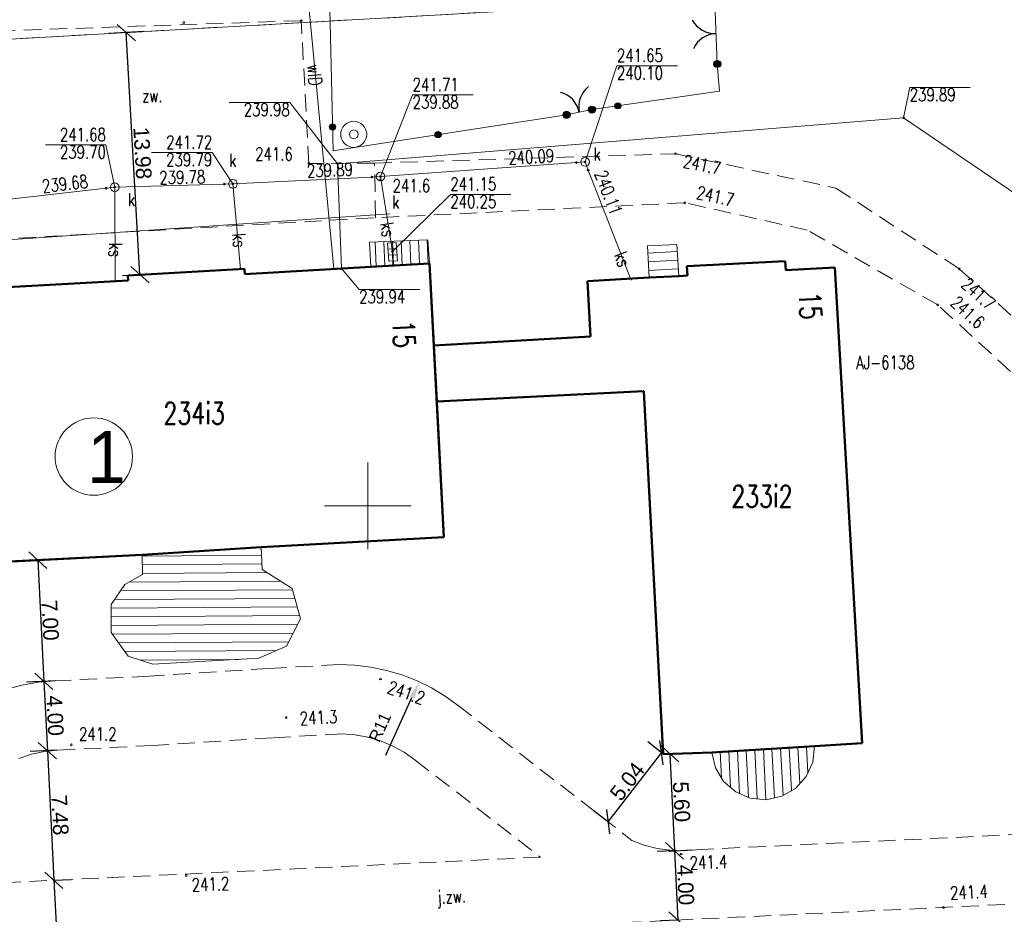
# Model space of a CAD drawing. Extents: x 7467820 to 7468185, y 5637184 to 5637332.
# Tile 4 of 7: x 7467912 to 7467968, y 5637226 to 5637278. Entities that reach past the tile are written whole.
import ezdxf
from ezdxf.enums import TextEntityAlignment as Align

# ---------------------------------------------------------------- set-up
doc = ezdxf.new("R2010")
doc.units = 0
doc.header["$MEASUREMENT"] = 0
for name, pattern in [('0', [1.5, 1, -0.5]), ('1002', [0]), ('1003', [0]), ('10303', [0]), ('1104', [0]), ('1107', [0]), ('1308', [0]), ('3901', [0])]:
    doc.linetypes.add(name, pattern=pattern)
for name, color, linetype in [('BDZ_ObiektZwiazanyZKomunikacja', 7, 'Continuous'), ('EGB_Budynek', 7, 'Continuous'), ('EGB_DzialkaEwidencyjna', 98, 'Continuous'), ('EGB_ObiektTrwaleZwiazanyZBudynk', 7, 'Continuous'), ('nowadroga', 7, '0'), ('uzytki', 98, '0')]:
    doc.layers.add(name, color=color, linetype=linetype)
for name, color, linetype, lineweight in [('BDZ_PunktOOkreslonejWysokosci', 7, 'Continuous', 15), ('drgr', 7, '0', 15), ('drzwir', 7, '0', 15), ('GES_PrzewodKanalizacyjny', 18, 'Continuous', 15), ('GES_PrzewodWodociagowy', 7, 'Continuous', 15), ('GES_PunktOOkreslonejWysokosci', 7, 'Continuous', 15), ('GES_UrzadzenieTechniczneZwiazan', 7, 'Continuous', 15), ('krzyze', 7, 'Continuous', 15), ('OS_PunktOsnowyWysokosciowej', 7, 'Continuous', 15), ('rzedne', 7, 'Continuous', 15), ('rzedne2', 7, 'Continuous', 15)]:
    doc.layers.add(name, color=color, linetype=linetype, lineweight=lineweight)
doc.styles.add('STYL_ARIAL', font='simplex', dxfattribs={"width": 0.75, "oblique": 0.1})
doc.dimstyles.new('1 10', dxfattribs={"dimtxt": 0.7, "dimasz": 1, "dimexe": 1, "dimexo": 0.625, "dimtad": 1, "dimtxsty": 'Standard', "dimcen": 2.5, "dimadec": 0, "dimazin": 0, "dimtfac": 1, "dimtmove": 0, "dimatfit": 3, "dimfxl": 1, "dimfxlon": 1, "dimarcsym": 0})
doc.dimstyles.get("Standard").update_dxf_attribs({"dimtxt": 0.9, "dimasz": 1, "dimexe": 1, "dimexo": 0.0625, "dimgap": 0.09, "dimtad": 1, "dimzin": 0, "dimdsep": 46, "dimtxsty": 'Standard', "dimblk": 'OBLIQUE', "dimcen": 0.09, "dimadec": 0, "dimazin": 0, "dimtfac": 1, "dimtofl": 0, "dimtmove": 0, "dimatfit": 3, "dimfxl": 1, "dimfxlon": 1, "dimtolj": 1, "dimtzin": 0, "dimarcsym": 0})

# ---------------------------------------------------------------- blocks, each defined once
blk = doc.blocks.new('KOGR')
at = {"color": 0}
for radius in [0.2, 0.18, 0.16, 0.14, 0.12, 0.1, 0.08, 0.06, 0.04, 0.02]:
    blk.add_circle((0, 0), radius, dxfattribs=at)
blk = doc.blocks.new('905')
at = {"color": 0}
for centre, start, end in [((-1.5, 0), 0, 63.2606), ((1.5, 0), 116.7394, 180)]:
    blk.add_arc(centre, 1.5, start, end, dxfattribs=at)
blk = doc.blocks.new('801')
at = {"color": 0}
blk.add_circle((0, 0), 0.05, dxfattribs=at)
blk = doc.blocks.new('907')
at = {"color": 0}
for radius in [0.75, 0.25]:
    blk.add_circle((0, 0), radius, dxfattribs=at)
blk = doc.blocks.new('722')
at = {"color": 0}
blk.add_circle((0, 0), 0.25, dxfattribs=at)
blk = doc.blocks.new('509')
at = {"color": 0}
for p, q in [((-0.5, -0.25), (-0.5, 0.25)), ((-0.5, 0.25), (0.55, 0.25)), ((-0.15, 0.25), (-0.15, -0.25)), ((0.2, 0.25), (0.2, -0.25)), ((0.55, 0.25), (0.55, -0.25)), ((0.55, -0.25), (-0.5, -0.25))]:
    blk.add_line(p, q, dxfattribs=at)
blk = doc.blocks.new('622')
at = {"color": 0}
for radius in [0.05, 0.045, 0.04, 0.035, 0.03, 0.025, 0.02, 0.015, 0.01, 0.005]:
    blk.add_circle((0, 0), radius, dxfattribs=at)
blk = doc.blocks.new('621')
at = {"color": 0}
for radius in [0.05, 0.045, 0.04, 0.035, 0.03, 0.025, 0.02, 0.015, 0.01, 0.005]:
    blk.add_circle((0, 0), radius, dxfattribs=at)
blk = doc.blocks.new('_Oblique')
at = {"color": 0, "linetype": 'ByBlock', "lineweight": -2}
blk.add_line((-0.5, -0.5), (0.5, 0.5), dxfattribs=at)
blk = doc.blocks.new('*D306')
at = {"color": 0, "linetype": 'ByBlock', "lineweight": -2, "transparency": 16777216}
for p, q in [((7467948.82, 5637235.683), (7467950.135, 5637235.746)), ((7467949.136, 5637235.698), (7467949.402, 5637230.102)), ((7467949.086, 5637230.087), (7467950.401, 5637230.15))]:
    blk.add_line(p, q, dxfattribs=at)
at = {"layer": 'Defpoints', "color": 0, "linetype": 'ByBlock', "transparency": 16777216}
for p in [(7467948.757, 5637235.68), (7467949.024, 5637230.084), (7467949.402, 5637230.102)]:
    blk.add_point(p, dxfattribs=at)
at = {"color": 0, "linetype": 'ByBlock', "lineweight": -2, "transparency": 16777216}
for p, rotation in [((7467949.136, 5637235.698), 92.72503060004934), ((7467949.402, 5637230.102), 272.7250306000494)]:
    blk.add_blockref('_Oblique', p, dxfattribs=dict(at, rotation=rotation))
at = {"color": 0, "linetype": 'ByBlock', "lineweight": 9, "transparency": 16777216, "insert": (7467949.809, 5637232.926), "char_height": 0.9, "attachment_point": 5, "rotation": 272.725}
blk.add_mtext('\\A1;5.60', dxfattribs=at)
blk = doc.blocks.new('*D311')
at = {"color": 0, "linetype": 'ByBlock', "lineweight": -2, "transparency": 16777216}
for p, q in [((7467948.708, 5637235.718), (7467947.863, 5637236.374)), ((7467948.653, 5637235.761), (7467945.562, 5637231.776)), ((7467945.617, 5637231.733), (7467944.772, 5637232.389))]:
    blk.add_line(p, q, dxfattribs=at)
at = {"layer": 'Defpoints', "color": 0, "linetype": 'ByBlock', "transparency": 16777216}
for p in [(7467948.757, 5637235.68), (7467945.562, 5637231.776), (7467945.667, 5637231.695)]:
    blk.add_point(p, dxfattribs=at)
at = {"color": 0, "linetype": 'ByBlock', "lineweight": -2, "transparency": 16777216}
for p, rotation in [((7467948.653, 5637235.761), 52.20180995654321), ((7467945.562, 5637231.776), 232.2018099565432)]:
    blk.add_blockref('_Oblique', p, dxfattribs=dict(at, rotation=rotation))
at = {"color": 0, "linetype": 'ByBlock', "lineweight": 9, "transparency": 16777216, "insert": (7467946.681, 5637234.1), "char_height": 0.9, "attachment_point": 5, "rotation": 52.2018}
blk.add_mtext('\\A1;5.04', dxfattribs=at)
blk = doc.blocks.new('*D313')
at = {"color": 0, "linetype": 'ByBlock', "lineweight": -2, "transparency": 16777216}
blk.add_line((7467910.267, 5637233.945), (7467908.045, 5637236.841), dxfattribs=at)
at = {"color": 0, "linetype": 'ByBlock', "transparency": 16777216}
blk.add_solid([(7467908.177, 5637236.942), (7467907.913, 5637236.739), (7467907.436, 5637237.634)], dxfattribs=at)
at = {"layer": 'Defpoints', "color": 0, "linetype": 'ByBlock', "transparency": 16777216}
for p in [(7467907.436, 5637237.634), (7467914.134, 5637228.908)]:
    blk.add_point(p, dxfattribs=at)
at = {"color": 0, "linetype": 'ByBlock', "lineweight": 9, "transparency": 16777216, "insert": (7467910.234, 5637235.59), "char_height": 0.7, "attachment_point": 5, "rotation": 307.51}
blk.add_mtext('R11', dxfattribs=at)
blk = doc.blocks.new('*D298')
at = {"color": 0, "linetype": 'ByBlock', "lineweight": -2, "transparency": 16777216}
blk.add_line((7467932.749, 5637235.616), (7467934.265, 5637238.936), dxfattribs=at)
at = {"color": 0, "linetype": 'ByBlock', "transparency": 16777216}
blk.add_solid([(7467934.114, 5637239.005), (7467934.417, 5637238.867), (7467934.681, 5637239.846)], dxfattribs=at)
at = {"layer": 'Defpoints', "color": 0, "linetype": 'ByBlock', "transparency": 16777216}
for p in [(7467934.681, 5637239.846), (7467930.111, 5637229.84)]:
    blk.add_point(p, dxfattribs=at)
at = {"color": 0, "linetype": 'ByBlock', "lineweight": 9, "transparency": 16777216, "insert": (7467932.413, 5637237.226), "char_height": 0.7, "attachment_point": 5, "rotation": 65.4558}
blk.add_mtext('R11', dxfattribs=at)
blk = doc.blocks.new('*D299')
at = {"color": 0, "linetype": 'ByBlock', "lineweight": -2, "transparency": 16777216}
for p, q in [((7467949.402, 5637230.102), (7467948.403, 5637230.055)), ((7467949.402, 5637230.102), (7467949.593, 5637226.108)), ((7467949.593, 5637226.108), (7467948.594, 5637226.06))]:
    blk.add_line(p, q, dxfattribs=at)
at = {"layer": 'Defpoints', "color": 0, "linetype": 'ByBlock', "transparency": 16777216}
for p in [(7467949.402, 5637230.102), (7467949.593, 5637226.108), (7467949.593, 5637226.108)]:
    blk.add_point(p, dxfattribs=at)
at = {"color": 0, "linetype": 'ByBlock', "lineweight": -2, "transparency": 16777216}
for p, rotation in [((7467949.402, 5637230.102), 92.72503058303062), ((7467949.593, 5637226.108), 272.7250305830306)]:
    blk.add_blockref('_Oblique', p, dxfattribs=dict(at, rotation=rotation))
at = {"color": 0, "linetype": 'ByBlock', "lineweight": 9, "transparency": 16777216, "insert": (7467950.037, 5637228.131), "char_height": 0.9, "attachment_point": 5, "rotation": 272.725}
blk.add_mtext('\\A1;4.00', dxfattribs=at)
blk = doc.blocks.new('*D314')
at = {"color": 0, "linetype": 'ByBlock', "lineweight": -2, "transparency": 16777216}
for p, q in [((7467913.365, 5637246.892), (7467911.688, 5637246.808)), ((7467912.687, 5637246.858), (7467913.038, 5637239.867)), ((7467913.716, 5637239.901), (7467912.039, 5637239.817))]:
    blk.add_line(p, q, dxfattribs=at)
at = {"layer": 'Defpoints', "color": 0, "linetype": 'ByBlock', "transparency": 16777216}
for p in [(7467913.427, 5637246.895), (7467913.038, 5637239.867), (7467913.778, 5637239.904)]:
    blk.add_point(p, dxfattribs=at)
at = {"color": 0, "linetype": 'ByBlock', "lineweight": -2, "transparency": 16777216}
for p, rotation in [((7467912.687, 5637246.858), 92.87322953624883), ((7467913.038, 5637239.867), 272.8732295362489)]:
    blk.add_blockref('_Oblique', p, dxfattribs=dict(at, rotation=rotation))
at = {"color": 0, "linetype": 'ByBlock', "lineweight": 9, "transparency": 16777216, "insert": (7467913.402, 5637243.389), "char_height": 0.9, "attachment_point": 5, "rotation": 272.8732}
blk.add_mtext('\\A1;7.00', dxfattribs=at)
blk = doc.blocks.new('*D300')
at = {"color": 0, "linetype": 'ByBlock', "lineweight": -2, "transparency": 16777216}
for p, q in [((7467913.716, 5637239.901), (7467912.039, 5637239.817)), ((7467913.038, 5637239.867), (7467913.238, 5637235.872)), ((7467913.783, 5637235.899), (7467912.24, 5637235.822))]:
    blk.add_line(p, q, dxfattribs=at)
at = {"layer": 'Defpoints', "color": 0, "linetype": 'ByBlock', "transparency": 16777216}
for p in [(7467913.778, 5637239.904), (7467913.238, 5637235.872), (7467913.845, 5637235.902)]:
    blk.add_point(p, dxfattribs=at)
at = {"color": 0, "linetype": 'ByBlock', "lineweight": -2, "transparency": 16777216}
for p, rotation in [((7467913.038, 5637239.867), 92.87322953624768), ((7467913.238, 5637235.872), 272.8732295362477)]:
    blk.add_blockref('_Oblique', p, dxfattribs=dict(at, rotation=rotation))
at = {"color": 0, "linetype": 'ByBlock', "lineweight": 9, "transparency": 16777216, "insert": (7467913.678, 5637237.896), "char_height": 0.9, "attachment_point": 5, "rotation": 272.8732}
blk.add_mtext('\\A1;4.00', dxfattribs=at)
blk = doc.blocks.new('*D301')
at = {"color": 0, "linetype": 'ByBlock', "lineweight": -2, "transparency": 16777216}
for p, q in [((7467913.783, 5637235.899), (7467912.24, 5637235.822)), ((7467913.238, 5637235.872), (7467913.614, 5637228.399)), ((7467913.614, 5637228.399), (7467914.612, 5637228.449))]:
    blk.add_line(p, q, dxfattribs=at)
at = {"layer": 'Defpoints', "color": 0, "linetype": 'ByBlock', "transparency": 16777216}
for p in [(7467913.845, 5637235.902), (7467913.58, 5637228.397), (7467913.614, 5637228.399)]:
    blk.add_point(p, dxfattribs=at)
at = {"color": 0, "linetype": 'ByBlock', "lineweight": -2, "transparency": 16777216}
for p, rotation in [((7467913.238, 5637235.872), 92.87322953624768), ((7467913.614, 5637228.399), 272.8732295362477)]:
    blk.add_blockref('_Oblique', p, dxfattribs=dict(at, rotation=rotation))
at = {"color": 0, "linetype": 'ByBlock', "lineweight": 9, "transparency": 16777216, "insert": (7467913.965, 5637232.162), "char_height": 0.9, "attachment_point": 5, "rotation": 272.8732}
blk.add_mtext('\\A1;7.48', dxfattribs=at)
blk = doc.blocks.new('*D302')
at = {"color": 0, "linetype": 'ByBlock', "lineweight": -2, "transparency": 16777216}
for p, q in [((7467913.614, 5637228.399), (7467914.612, 5637228.449)), ((7467913.614, 5637228.399), (7467914.416, 5637212.415)), ((7467915.414, 5637212.466), (7467913.417, 5637212.365))]:
    blk.add_line(p, q, dxfattribs=at)
at = {"layer": 'Defpoints', "color": 0, "linetype": 'ByBlock', "transparency": 16777216}
for p in [(7467913.58, 5637228.397), (7467914.416, 5637212.415), (7467916.083, 5637212.499)]:
    blk.add_point(p, dxfattribs=at)
at = {"color": 0, "linetype": 'ByBlock', "lineweight": -2, "transparency": 16777216}
for p, rotation in [((7467913.614, 5637228.399), 92.87322953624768), ((7467914.416, 5637212.415), 272.8732295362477)]:
    blk.add_blockref('_Oblique', p, dxfattribs=dict(at, rotation=rotation))
at = {"color": 0, "linetype": 'ByBlock', "lineweight": 9, "transparency": 16777216, "insert": (7467914.484, 5637221.82), "char_height": 0.9, "attachment_point": 5, "rotation": 272.8732}
blk.add_mtext('\\A1;16.00', dxfattribs=at)
blk = doc.blocks.new('*D315')
at = {"color": 0, "linetype": 'ByBlock', "lineweight": -2, "transparency": 16777216}
for p, q in [((7467918.789, 5637277.338), (7467916.792, 5637277.225)), ((7467918.579, 5637263.319), (7467917.79, 5637277.281)), ((7467919.577, 5637263.376), (7467917.58, 5637263.263))]:
    blk.add_line(p, q, dxfattribs=at)
at = {"layer": 'Defpoints', "color": 0, "linetype": 'ByBlock', "transparency": 16777216}
for p in [(7467917.79, 5637277.281), (7467920.459, 5637277.432), (7467921.247, 5637263.47)]:
    blk.add_point(p, dxfattribs=at)
at = {"color": 0, "linetype": 'ByBlock', "lineweight": -2, "transparency": 16777216}
for p, rotation in [((7467917.79, 5637277.281), 93.2319297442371), ((7467918.579, 5637263.319), 273.2319297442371)]:
    blk.add_blockref('_Oblique', p, dxfattribs=dict(at, rotation=rotation))
at = {"color": 0, "linetype": 'ByBlock', "lineweight": 9, "transparency": 16777216, "insert": (7467918.724, 5637270.331), "char_height": 0.9, "attachment_point": 5, "rotation": 273.2319}
blk.add_mtext('\\A1;13.98', dxfattribs=at)

msp = doc.modelspace()

# ---------------------------------------------------------------- linework, layer by layer
at = {"color": 1, "linetype": 'ByBlock', "lineweight": 15}
msp.add_circle((7467915.916, 5637252.832), 2.233, dxfattribs=at)
at = {"layer": 'BDZ_ObiektZwiazanyZKomunikacja', "color": 7, "linetype": '3901', "lineweight": 18}
for p, q in [((7467929.541, 5637277.864), (7467929.385, 5637284.616)), ((7467929.711, 5637270.465), (7467929.541, 5637277.864)), ((7467951.867, 5637275.469), (7467951.999, 5637273.899)), ((7467951.999, 5637273.899), (7467944.64, 5637272.841)), ((7467943.18, 5637272.539), (7467929.711, 5637270.465))]:
    msp.add_line(p, q, dxfattribs=at)
at = {"layer": 'BDZ_ObiektZwiazanyZKomunikacja', "color": 7, "linetype": '10303', "lineweight": 18}
for p, q in [((7467951.733, 5637278.989), (7467951.867, 5637275.469)), ((7467944.64, 5637272.841), (7467943.18, 5637272.539))]:
    msp.add_line(p, q, dxfattribs=at)
at = {"layer": 'BDZ_ObiektZwiazanyZKomunikacja', "color": 7}
for centre, radius in [((7467946.135, 5637273.056), 0.175), ((7467946.135, 5637273.056), 0.158), ((7467946.135, 5637273.056), 0.14), ((7467946.135, 5637273.056), 0.122), ((7467946.135, 5637273.056), 0.105), ((7467946.135, 5637273.056), 0.0875), ((7467946.135, 5637273.056), 0.07), ((7467946.135, 5637273.056), 0.0525), ((7467946.135, 5637273.056), 0.035), ((7467929.68, 5637271.837), 0.175), ((7467929.68, 5637271.837), 0.158), ((7467929.68, 5637271.837), 0.14), ((7467929.68, 5637271.837), 0.122), ((7467929.68, 5637271.837), 0.105), ((7467929.68, 5637271.837), 0.0875), ((7467929.68, 5637271.837), 0.07), ((7467929.68, 5637271.837), 0.0525), ((7467929.68, 5637271.837), 0.035), ((7467935.767, 5637271.398), 0.175), ((7467935.767, 5637271.398), 0.158), ((7467935.767, 5637271.398), 0.14), ((7467935.767, 5637271.398), 0.122), ((7467935.767, 5637271.398), 0.105), ((7467935.767, 5637271.398), 0.0875), ((7467935.767, 5637271.398), 0.07), ((7467935.767, 5637271.398), 0.0525), ((7467935.767, 5637271.398), 0.035)]:
    msp.add_circle(centre, radius, dxfattribs=at)
at = {"layer": 'drgr', "color": 7, "linetype": '0', "lineweight": 18}
for p, q in [((7467932.104, 5637269.753), (7467949.463, 5637270.296)), ((7467949.463, 5637270.296), (7467949.463, 5637270.296)), ((7467949.463, 5637270.296), (7467958.707, 5637268.314)), ((7467932.159, 5637266.605), (7467932.104, 5637269.753)), ((7467958.707, 5637268.314), (7467965.827, 5637263.656)), ((7467950, 5637267.465), (7467932.159, 5637266.605)), ((7467957.05, 5637265.891), (7467950, 5637267.465)), ((7467964.578, 5637261.579), (7467957.05, 5637265.891)), ((7467965.827, 5637263.656), (7467982.854, 5637248.351)), ((7467980.981, 5637246.631), (7467964.578, 5637261.579))]:
    msp.add_line(p, q, dxfattribs=at)
at = {"layer": 'drzwir', "color": 7, "linetype": '0', "lineweight": 18}
for p, q in [((7467927.876, 5637277.966), (7467910.426, 5637277.375)), ((7467928.322, 5637269.727), (7467927.876, 5637277.966)), ((7467932.104, 5637269.753), (7467928.322, 5637269.727)), ((7467908.589, 5637265.256), (7467932.159, 5637266.605))]:
    msp.add_line(p, q, dxfattribs=at)
at = {"layer": 'EGB_Budynek', "color": 7, "linetype": '1003', "lineweight": 50}
for p, q in [((7467931.887, 5637263.77), (7467935.277, 5637263.96)), ((7467935.277, 5637263.96), (7467935.697, 5637256)), ((7467950.117, 5637263.82), (7467955.787, 5637264.1)), ((7467955.787, 5637264.1), (7467955.817, 5637263.58)), ((7467917.887, 5637263.28), (7467924.607, 5637263.66)), ((7467924.607, 5637263.66), (7467924.617, 5637263.36)), ((7467924.617, 5637263.36), (7467931.887, 5637263.77)), ((7467950.147, 5637263.27), (7467950.117, 5637263.82)), ((7467955.817, 5637263.58), (7467958.647, 5637263.74)), ((7467958.647, 5637263.74), (7467960.227, 5637236.3)), ((7467907.297, 5637262.39), (7467917.897, 5637262.99)), ((7467917.897, 5637262.99), (7467917.887, 5637263.28)), ((7467944.377, 5637262.95), (7467947.947, 5637263.15)), ((7467944.557, 5637259.76), (7467944.377, 5637262.95)), ((7467947.947, 5637263.15), (7467949.647, 5637263.24)), ((7467949.647, 5637263.24), (7467950.147, 5637263.27)), ((7467935.527, 5637259.23), (7467944.557, 5637259.76)), ((7467935.697, 5637256), (7467935.527, 5637259.23)), ((7467947.627, 5637256.6), (7467935.697, 5637256)), ((7467948.757, 5637235.68), (7467947.627, 5637256.6)), ((7467935.697, 5637256), (7467936.107, 5637248.19)), ((7467936.107, 5637248.19), (7467925.567, 5637247.6)), ((7467925.567, 5637247.6), (7467918.707, 5637247.16)), ((7467918.707, 5637247.16), (7467908.147, 5637246.63)), ((7467957.467, 5637236.13), (7467951.547, 5637235.77)), ((7467960.227, 5637236.3), (7467957.467, 5637236.13)), ((7467951.547, 5637235.77), (7467948.757, 5637235.68))]:
    msp.add_line(p, q, dxfattribs=at)
at = {"layer": 'EGB_Budynek', "color": 1, "linetype": '1003', "lineweight": 50}
for p, q in [((7467931.887, 5637263.77), (7467935.277, 5637263.96)), ((7467935.277, 5637263.96), (7467936.107, 5637248.19)), ((7467917.887, 5637263.28), (7467924.607, 5637263.66)), ((7467924.607, 5637263.66), (7467924.617, 5637263.36)), ((7467924.617, 5637263.36), (7467931.887, 5637263.77)), ((7467907.297, 5637262.39), (7467917.897, 5637262.99)), ((7467917.897, 5637262.99), (7467917.887, 5637263.28))]:
    msp.add_line(p, q, dxfattribs=at)
msp.add_lwpolyline([(7467936.107, 5637248.19), (7467925.567, 5637247.6), (7467918.707, 5637247.16), (7467908.147, 5637246.63)], dxfattribs=at)
at = {"layer": 'EGB_DzialkaEwidencyjna', "color": 3, "linetype": '1002', "lineweight": 18}
msp.add_line((7467835.31, 5637272.622), (7467950.177, 5637279.11), dxfattribs=at)
msp.add_line((7467835.31, 5637272.622), (7467950.177, 5637279.11), dxfattribs=at)
at = {"layer": 'EGB_ObiektTrwaleZwiazanyZBudynk', "color": 7, "linetype": '1308', "lineweight": 18}
for p, q in [((7467934.187, 5637265.29), (7467931.807, 5637265.19)), ((7467931.807, 5637265.19), (7467931.887, 5637263.77)), ((7467932.205, 5637263.788), (7467932.148, 5637265.204)), ((7467932.704, 5637263.816), (7467932.648, 5637265.225)), ((7467933.204, 5637263.844), (7467933.148, 5637265.246)), ((7467933.703, 5637263.872), (7467933.647, 5637265.267)), ((7467934.202, 5637263.9), (7467934.147, 5637265.288)), ((7467935.187, 5637265.33), (7467934.187, 5637265.29)), ((7467934.701, 5637263.928), (7467934.646, 5637265.308)), ((7467935.201, 5637263.956), (7467935.146, 5637265.328)), ((7467935.277, 5637263.96), (7467935.187, 5637265.33)), ((7467949.537, 5637265.07), (7467947.837, 5637264.98)), ((7467949.647, 5637263.24), (7467949.537, 5637265.07)), ((7467947.837, 5637264.98), (7467947.947, 5637263.15)), ((7467949.562, 5637264.66), (7467947.863, 5637264.558)), ((7467931.887, 5637263.77), (7467935.277, 5637263.96)), ((7467949.592, 5637264.161), (7467947.893, 5637264.059)), ((7467949.622, 5637263.662), (7467947.923, 5637263.56)), ((7467947.947, 5637263.15), (7467949.647, 5637263.24)), ((7467925.567, 5637247.6), (7467918.707, 5637247.16)), ((7467925.627, 5637246.33), (7467925.567, 5637247.6)), ((7467918.707, 5637247.16), (7467918.727, 5637246.04)), ((7467918.709, 5637247.099), (7467925.589, 5637247.145)), ((7467918.717, 5637246.599), (7467925.613, 5637246.645)), ((7467918.727, 5637246.04), (7467917.697, 5637245.46)), ((7467918.726, 5637246.099), (7467925.912, 5637246.147)), ((7467927.357, 5637245.22), (7467925.627, 5637246.33)), ((7467917.697, 5637245.46), (7467916.917, 5637244.31)), ((7467917.936, 5637245.594), (7467926.683, 5637245.652)), ((7467927.827, 5637243.48), (7467927.357, 5637245.22)), ((7467917.106, 5637244.589), (7467927.509, 5637244.658)), ((7467917.447, 5637245.091), (7467927.374, 5637245.157)), ((7467916.917, 5637244.31), (7467916.917, 5637242.69)), ((7467916.917, 5637244.087), (7467927.644, 5637244.159)), ((7467916.917, 5637243.587), (7467927.779, 5637243.66)), ((7467916.917, 5637243.087), (7467927.665, 5637243.159)), ((7467927.027, 5637241.9), (7467927.827, 5637243.48)), ((7467916.917, 5637242.69), (7467917.897, 5637241.32)), ((7467916.991, 5637242.588), (7467927.411, 5637242.657)), ((7467917.347, 5637242.09), (7467927.157, 5637242.156)), ((7467925.427, 5637241.2), (7467927.027, 5637241.9)), ((7467917.702, 5637241.593), (7467926.458, 5637241.651)), ((7467917.897, 5637241.32), (7467919.327, 5637240.86)), ((7467918.586, 5637241.098), (7467924.287, 5637241.137)), ((7467919.327, 5637240.86), (7467925.427, 5637241.2)), ((7467957.475, 5637236.13), (7467951.547, 5637235.772)), ((7467957.37, 5637235.218), (7467957.475, 5637236.13)), ((7467951.547, 5637235.772), (7467951.761, 5637234.879)), ((7467952.029, 5637235.801), (7467952.107, 5637234.309)), ((7467952.528, 5637235.831), (7467952.637, 5637233.747)), ((7467953.028, 5637235.861), (7467953.156, 5637233.396)), ((7467953.527, 5637235.891), (7467953.668, 5637233.177)), ((7467954.026, 5637235.921), (7467954.173, 5637233.094)), ((7467954.525, 5637235.952), (7467954.676, 5637233.046)), ((7467955.024, 5637235.982), (7467955.171, 5637233.151)), ((7467955.523, 5637236.012), (7467955.665, 5637233.289)), ((7467956.022, 5637236.042), (7467956.151, 5637233.571)), ((7467956.521, 5637236.072), (7467956.63, 5637233.982)), ((7467957.02, 5637236.102), (7467957.098, 5637234.616)), ((7467956.992, 5637234.382), (7467957.37, 5637235.218)), ((7467951.761, 5637234.879), (7467952.237, 5637234.095)), ((7467952.237, 5637234.095), (7467952.93, 5637233.493)), ((7467956.377, 5637233.702), (7467956.992, 5637234.382)), ((7467952.93, 5637233.493), (7467953.773, 5637233.132)), ((7467955.583, 5637233.241), (7467956.377, 5637233.702)), ((7467953.773, 5637233.132), (7467954.687, 5637233.045)), ((7467954.687, 5637233.045), (7467955.583, 5637233.241))]:
    msp.add_line(p, q, dxfattribs=at)
at = {"layer": 'EGB_ObiektTrwaleZwiazanyZBudynk', "color": 1, "linetype": '1308', "lineweight": 18}
msp.add_line((7467931.887, 5637263.77), (7467935.277, 5637263.96), dxfattribs=at)
at = {"layer": 'GES_PrzewodKanalizacyjny', "color": 28, "linetype": '1104', "lineweight": 18}
for p, q in [((7467943.744, 5637269.785), (7467932.453, 5637268.978)), ((7467944.243, 5637269.82), (7467943.744, 5637269.785)), ((7467944.426, 5637269.355), (7467944.243, 5637269.82)), ((7467946.913, 5637263.01), (7467944.426, 5637269.355)), ((7467923.443, 5637268.544), (7467917.122, 5637268.362)), ((7467923.943, 5637268.559), (7467923.443, 5637268.544)), ((7467931.954, 5637268.953), (7467923.943, 5637268.559)), ((7467924.381, 5637263.647), (7467923.943, 5637268.559)), ((7467932.453, 5637268.978), (7467931.954, 5637268.953)), ((7467933.138, 5637264.658), (7467932.453, 5637268.978)), ((7467916.625, 5637268.305), (7467909.403, 5637267.483)), ((7467917.122, 5637268.362), (7467916.625, 5637268.305)), ((7467917.152, 5637262.948), (7467917.122, 5637268.362)), ((7467932.988, 5637266.838), (7467910.074, 5637265.276)), ((7467933.154, 5637263.841), (7467933.138, 5637264.658))]:
    msp.add_line(p, q, dxfattribs=at)
at = {"layer": 'GES_PrzewodWodociagowy', "color": 5, "linetype": '1107', "lineweight": 18}
for p, q in [((7467927.499, 5637287.441), (7467928.407, 5637277.799)), ((7467928.407, 5637277.799), (7467929.752, 5637263.65)), ((7467962.617, 5637272.37), (7467929.977, 5637269.72)), ((7467972.557, 5637265.6), (7467962.617, 5637272.37)), ((7467929.977, 5637269.72), (7467930.208, 5637263.675))]:
    msp.add_line(p, q, dxfattribs=at)
at = {"layer": 'GES_PunktOOkreslonejWysokosci', "color": 7, "lineweight": 13}
for p, q in [((7467944.243, 5637269.82), (7467946.083, 5637275.364)), ((7467946.083, 5637275.364), (7467949.575, 5637275.364)), ((7467932.453, 5637268.978), (7467934.302, 5637273.687)), ((7467934.302, 5637273.687), (7467937.794, 5637273.687)), ((7467916.615, 5637270.802), (7467913.123, 5637270.802)), ((7467917.122, 5637268.362), (7467916.615, 5637270.802)), ((7467922.741, 5637270.361), (7467919.249, 5637270.361)), ((7467923.943, 5637268.559), (7467922.741, 5637270.361)), ((7467933.138, 5637264.658), (7467936.476, 5637267.948)), ((7467936.476, 5637267.948), (7467939.968, 5637267.948))]:
    msp.add_line(p, q, dxfattribs=at)
at = {"layer": 'GES_PunktOOkreslonejWysokosci', "color": 5, "lineweight": 13}
for p, q in [((7467962.617, 5637272.37), (7467962.965, 5637274.115)), ((7467962.965, 5637274.115), (7467966.457, 5637274.115)), ((7467927.215, 5637273.254), (7467923.722, 5637273.254)), ((7467929.977, 5637269.72), (7467927.215, 5637273.254)), ((7467930.208, 5637263.675), (7467931.22, 5637262.458)), ((7467931.22, 5637262.458), (7467934.712, 5637262.458))]:
    msp.add_line(p, q, dxfattribs=at)
at = {"layer": 'krzyze', "color": 7, "lineweight": 13}
for p, q in [((7467931.717, 5637247.5), (7467931.717, 5637252.5)), ((7467929.217, 5637250), (7467934.217, 5637250))]:
    msp.add_line(p, q, dxfattribs=at)
at = {"layer": 'nowadroga', "color": 1, "linetype": '0', "lineweight": 18}
for p, q in [((7467930.039, 5637240.839), (7467925.987, 5637240.612)), ((7467930.968, 5637240.806), (7467930.039, 5637240.839)), ((7467931.89, 5637240.695), (7467930.968, 5637240.806)), ((7467932.8, 5637240.506), (7467931.89, 5637240.695)), ((7467919.107, 5637240.171), (7467913.485, 5637239.889)), ((7467925.987, 5637240.612), (7467919.107, 5637240.171)), ((7467933.691, 5637240.241), (7467932.8, 5637240.506)), ((7467934.556, 5637239.902), (7467933.691, 5637240.241)), ((7467910.831, 5637239.401), (7467911.765, 5637239.65)), ((7467911.765, 5637239.65), (7467912.717, 5637239.817)), ((7467912.717, 5637239.817), (7467913.68, 5637239.899)), ((7467935.39, 5637239.491), (7467934.556, 5637239.902)), ((7467936.185, 5637239.011), (7467935.39, 5637239.491)), ((7467936.938, 5637238.465), (7467936.185, 5637239.011)), ((7467936.904, 5637238.492), (7467946.951, 5637230.699)), ((7467930.263, 5637236.846), (7467926.227, 5637236.62)), ((7467930.065, 5637236.839), (7467930.853, 5637236.8)), ((7467930.853, 5637236.8), (7467931.631, 5637236.673)), ((7467919.335, 5637236.178), (7467913.686, 5637235.894)), ((7467926.227, 5637236.62), (7467919.335, 5637236.178)), ((7467931.631, 5637236.673), (7467932.389, 5637236.459)), ((7467932.389, 5637236.459), (7467933.119, 5637236.161)), ((7467933.119, 5637236.161), (7467933.811, 5637235.782)), ((7467911.597, 5637235.432), (7467912.328, 5637235.671)), ((7467912.328, 5637235.671), (7467913.08, 5637235.828)), ((7467913.08, 5637235.828), (7467913.845, 5637235.902)), ((7467933.811, 5637235.782), (7467934.455, 5637235.329)), ((7467934.452, 5637235.331), (7467941.668, 5637229.734)), ((7467950.665, 5637230.162), (7467972.671, 5637231.21)), ((7467946.951, 5637230.699), (7467947.661, 5637230.431)), ((7467947.661, 5637230.431), (7467948.397, 5637230.242)), ((7467948.397, 5637230.242), (7467949.149, 5637230.133)), ((7467949.149, 5637230.133), (7467949.908, 5637230.107)), ((7467949.908, 5637230.107), (7467950.665, 5637230.162)), ((7467941.668, 5637229.734), (7467904.62, 5637227.971)), ((7467922.505, 5637224.818), (7467972.819, 5637227.213))]:
    msp.add_line(p, q, dxfattribs=at)
at = {"layer": 'uzytki', "color": 3, "linetype": '0', "lineweight": 18}
msp.add_line((7467835.31, 5637272.624), (7467950.177, 5637279.11), dxfattribs=at)

# ---------------------------------------------------------------- block references
at = {"layer": 'BDZ_ObiektZwiazanyZKomunikacja', "color": 7}
for name, p, rotation in [('905', (7467951.8, 5637277.229), 92.17834000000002), ('KOGR', (7467951.867, 5637275.469), 92.17834000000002), ('905', (7467943.91, 5637272.69), 11.66951), ('KOGR', (7467944.64, 5637272.841), 191.66951), ('KOGR', (7467943.18, 5637272.539), 11.66951)]:
    msp.add_blockref(name, p, dxfattribs=dict(at, rotation=rotation))
at = {"layer": 'BDZ_PunktOOkreslonejWysokosci', "color": 7}
for p in [(7467921.107, 5637277.86), (7467932.407, 5637268.78)]:
    msp.add_blockref('801', p, dxfattribs=at)
at = {"layer": 'GES_PunktOOkreslonejWysokosci', "color": 5}
for p in [(7467962.617, 5637272.37), (7467929.977, 5637269.72), (7467930.207, 5637263.675)]:
    msp.add_blockref('621', p, dxfattribs=at)
at = {"layer": 'GES_PunktOOkreslonejWysokosci', "color": 28}
for p in [(7467943.744, 5637269.785), (7467944.425, 5637269.355), (7467923.442, 5637268.544), (7467931.953, 5637268.953), (7467916.625, 5637268.305)]:
    msp.add_blockref('622', p, dxfattribs=at)
at = {"layer": 'GES_PunktOOkreslonejWysokosci', "color": 7}
for p in [(7467944.243, 5637269.82), (7467923.943, 5637268.559), (7467932.453, 5637268.978), (7467917.122, 5637268.362), (7467933.138, 5637264.658)]:
    msp.add_blockref('622', p, dxfattribs=at)
at = {"layer": 'GES_UrzadzenieTechniczneZwiazan', "color": 7}
for name, p in [('907', (7467930.902, 5637271.414)), ('722', (7467944.243, 5637269.82)), ('722', (7467932.453, 5637268.978)), ('722', (7467917.122, 5637268.362)), ('722', (7467923.943, 5637268.559))]:
    msp.add_blockref(name, p, dxfattribs=at)
at = {"layer": 'GES_UrzadzenieTechniczneZwiazan', "color": 7, "rotation": 273.4203499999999}
msp.add_blockref('509', (7467933.138, 5637264.658), dxfattribs=at)
at = {"layer": 'rzedne', "color": 7}
for p in [(7467927.876, 5637277.966), (7467949.463, 5637270.296), (7467928.322, 5637269.727), (7467950, 5637267.465), (7467965.827, 5637263.656), (7467964.578, 5637261.579), (7467932.45, 5637240.004), (7467927.004, 5637237.783), (7467914.622, 5637236.212), (7467921.242, 5637228.671)]:
    msp.add_blockref('801', p, dxfattribs=at)
at = {"layer": 'rzedne', "color": 1}
msp.add_blockref('801', (7467949.788, 5637229.913), dxfattribs=at)
at = {"layer": 'rzedne2', "color": 7}
msp.add_blockref('801', (7467964.913, 5637226.837), dxfattribs=at)

# ---------------------------------------------------------------- texts
at = {"color": 1, "linetype": 'ByBlock', "lineweight": 15, "insert": (7467915.534, 5637254.311), "char_height": 3, "attachment_point": 1}
msp.add_mtext('1', dxfattribs=at)
at = {"layer": 'BDZ_PunktOOkreslonejWysokosci', "color": 7, "style": 'STYL_ARIAL', "width": 0.75}
msp.add_text('241.6', height=0.75, dxfattribs=at).set_placement((7467933.149, 5637267.852), align=Align.BOTTOM_LEFT)
at = {"layer": 'drzwir', "color": 7, "style": 'STYL_ARIAL', "width": 0.75}
msp.add_text('zw.', height=0.75, dxfattribs=at).set_placement((7467919.295, 5637273.652), align=Align.MIDDLE_CENTER)
msp.add_text('j.zw.', height=0.75, rotation=3.1352, dxfattribs=at).set_placement((7467936.548, 5637227.465), align=Align.MIDDLE_CENTER)
at = {"layer": 'EGB_Budynek', "color": 7, "style": 'STYL_ARIAL', "width": 0.75}
for rotation, p in [(272.895, (7467957.859, 5637261.568)), (272.616, (7467934.426, 5637259.926))]:
    msp.add_text('15', height=1.25, rotation=rotation, dxfattribs=at).set_placement(p, align=Align.TOP_CENTER)
for s, p in [('234i3', (7467921.702, 5637255.32)), ('233i2', (7467954.444, 5637250.538))]:
    msp.add_text(s, height=1.25, dxfattribs=at).set_placement(p, align=Align.MIDDLE_CENTER)
at = {"layer": 'GES_PrzewodKanalizacyjny', "color": 28, "style": 'STYL_ARIAL', "width": 0.75}
for rotation, p in [(278.945, (7467932.875, 5637265.918)), (274.895, (7467924.317, 5637265.303)), (269.829, (7467917.168, 5637264.751)), (290.945, (7467946.396, 5637264.203))]:
    msp.add_text('ks', height=0.75, rotation=rotation, dxfattribs=at).set_placement(p, align=Align.MIDDLE_CENTER)
at = {"layer": 'GES_PrzewodWodociagowy', "color": 5, "style": 'STYL_ARIAL', "width": 0.75}
msp.add_text('wlD', height=0.75, rotation=275.382, dxfattribs=at).set_placement((7467928.648, 5637274.825), align=Align.MIDDLE_CENTER)
at = {"layer": 'GES_PunktOOkreslonejWysokosci', "color": 7, "style": 'STYL_ARIAL', "width": 0.75}
for s, p in [('241.65', (7467946.083, 5637275.588)), ('240.10', (7467946.083, 5637274.576)), ('241.71', (7467934.302, 5637273.912)), ('239.88', (7467934.302, 5637272.899)), ('241.15', (7467936.476, 5637268.173)), ('240.25', (7467936.476, 5637267.16))]:
    msp.add_text(s, height=0.75, dxfattribs=at).set_placement(p)
at = {"layer": 'GES_PunktOOkreslonejWysokosci', "color": 5, "style": 'STYL_ARIAL', "width": 0.75}
for s, p in [('239.89', (7467962.965, 5637273.326)), ('239.94', (7467931.22, 5637261.67))]:
    msp.add_text(s, height=0.75, dxfattribs=at).set_placement(p)
msp.add_text('239.98', height=0.75, dxfattribs=at).set_placement((7467927.215, 5637272.465), align=Align.RIGHT)
at = {"layer": 'GES_PunktOOkreslonejWysokosci', "color": 7, "style": 'STYL_ARIAL', "width": 0.75}
for s, p in [('241.68', (7467916.615, 5637271.026)), ('241.72', (7467922.741, 5637270.586)), ('239.70', (7467916.615, 5637270.014)), ('239.79', (7467922.741, 5637269.573))]:
    msp.add_text(s, height=0.75, dxfattribs=at).set_placement(p, align=Align.RIGHT)
at = {"layer": 'GES_PunktOOkreslonejWysokosci', "color": 28, "style": 'STYL_ARIAL', "width": 0.75}
for s, rotation, p in [('240.09', 3.284, (7467939.836, 5637269.67)), ('239.89', 2.415, (7467928.222, 5637268.928)), ('239.68', 6.464, (7467912.978, 5637268.042)), ('239.78', 1.252, (7467919.703, 5637268.536)), ('240.11', 290.858, (7467944.772, 5637269.155))]:
    msp.add_text(s, height=0.75, rotation=rotation, dxfattribs=at).set_placement(p)
at = {"layer": 'GES_UrzadzenieTechniczneZwiazan', "color": 7, "style": 'STYL_ARIAL', "width": 0.75}
for p in [(7467924.135, 5637269.32), (7467945.142, 5637269.686), (7467918.294, 5637267.051), (7467933.535, 5637266.91)]:
    msp.add_text('k', height=0.75, dxfattribs=at).set_placement(p, align=Align.BOTTOM_RIGHT)
at = {"layer": 'OS_PunktOsnowyWysokosciowej', "color": 7, "style": 'STYL_ARIAL', "width": 0.75}
msp.add_text('AJ-6138', height=0.75, dxfattribs=at).set_placement((7467959.872, 5637258.257), align=Align.MIDDLE_LEFT)
at = {"layer": 'rzedne', "color": 7, "style": 'STYL_ARIAL', "width": 0.75}
for s, p in [('241.6', (7467925.222, 5637270.652)), ('241.2', (7467915.064, 5637237.208))]:
    msp.add_text(s, height=0.75, dxfattribs=at).set_placement(p, align=Align.TOP_LEFT)
for s, rotation, p in [('241.7', 347.8985, (7467950.006, 5637270.254)), ('241.7', 347.4144, (7467950.78, 5637268.451)), ('241.7', 318.0487, (7467966.375, 5637263.223)), ('241.6', 317.6572, (7467965.763, 5637262.163)), ('241.2', 340.976, (7467933.032, 5637239.925)), ('241.3', 3.2037, (7467927.772, 5637238.098)), ('241.4', 2.4918, (7467950.261, 5637229.767)), ('241.2', 2.4918, (7467921.546, 5637228.501))]:
    msp.add_text(s, height=0.75, rotation=rotation, dxfattribs=at).set_placement(p, align=Align.TOP_LEFT)
at = {"layer": 'rzedne2', "color": 7, "style": 'STYL_ARIAL', "width": 0.75}
msp.add_text('241.4', height=0.75, rotation=2.7251, dxfattribs=at).set_placement((7467965.276, 5637228.036), align=Align.TOP_LEFT)

# ---------------------------------------------------------------- dimensions: what is measured, and where the dimension line sits
at = {"linetype": 'ByBlock', "lineweight": 9}
for p1, p2, distance, picture, middle in [((7467921.247, 5637263.47), (7467920.459, 5637277.432), 2.673, '*D315', (7467918.724, 5637270.331)), ((7467913.427, 5637246.895), (7467913.778, 5637239.904), -0.741, '*D314', (7467913.402, 5637243.389)), ((7467949.402, 5637230.102), (7467949.593, 5637226.108), 0, '*D299', (7467950.037, 5637228.131))]:
    dim = msp.add_aligned_dim(p1=p1, p2=p2, distance=distance, dimstyle='Standard', dxfattribs=at)
    dim.commit()
    dim.dimension.update_dxf_attribs({"geometry": picture, "text_midpoint": middle})
for base, p1, p2, picture, middle in [((7467913.238, 5637235.872), (7467913.778, 5637239.904), (7467913.845, 5637235.902), '*D300', (7467913.678, 5637237.896)), ((7467913.614, 5637228.399), (7467913.845, 5637235.902), (7467913.58, 5637228.397), '*D301', (7467913.965, 5637232.162))]:
    dim = msp.add_linear_dim(base=base, p1=p1, p2=p2, angle=92.8732, dimstyle='Standard', dxfattribs=at)
    dim.commit()
    dim.dimension.update_dxf_attribs({"geometry": picture, "text_midpoint": middle})
for center, mpoint, picture, middle in [((7467930.111, 5637229.84), (7467934.681, 5637239.846), '*D298', (7467933.299, 5637236.821)), ((7467914.134, 5637228.908), (7467907.436, 5637237.634), '*D313', (7467909.461, 5637234.996))]:
    dim = msp.add_radius_dim(center=center, mpoint=mpoint, dimstyle='1 10', dxfattribs=at)
    dim.commit()
    dim.dimension.update_dxf_attribs({"geometry": picture, "text_midpoint": middle, "dimtype": 164})
for p2, distance, picture, middle in [((7467945.667, 5637231.695), -0.132, '*D311', (7467946.681, 5637234.1)), ((7467949.024, 5637230.084), 0.379, '*D306', (7467949.809, 5637232.926))]:
    dim = msp.add_aligned_dim(p1=(7467948.757, 5637235.68), p2=p2, distance=distance, dimstyle='Standard', override={"dimrnd": 0.01, "dimtmove": 2}, dxfattribs=at)
    dim.commit()
    dim.dimension.update_dxf_attribs({"geometry": picture, "text_midpoint": middle})
dim = msp.add_linear_dim(base=(7467914.416, 5637212.415), p1=(7467913.58, 5637228.397), p2=(7467916.083, 5637212.499), angle=92.8732, dimstyle='Standard', dxfattribs=at)
dim.commit()
dim.dimension.update_dxf_attribs({"geometry": '*D302', "text_midpoint": (7467913.945, 5637221.793), "dimtype": 160})

doc.saveas('drawing.dxf')
